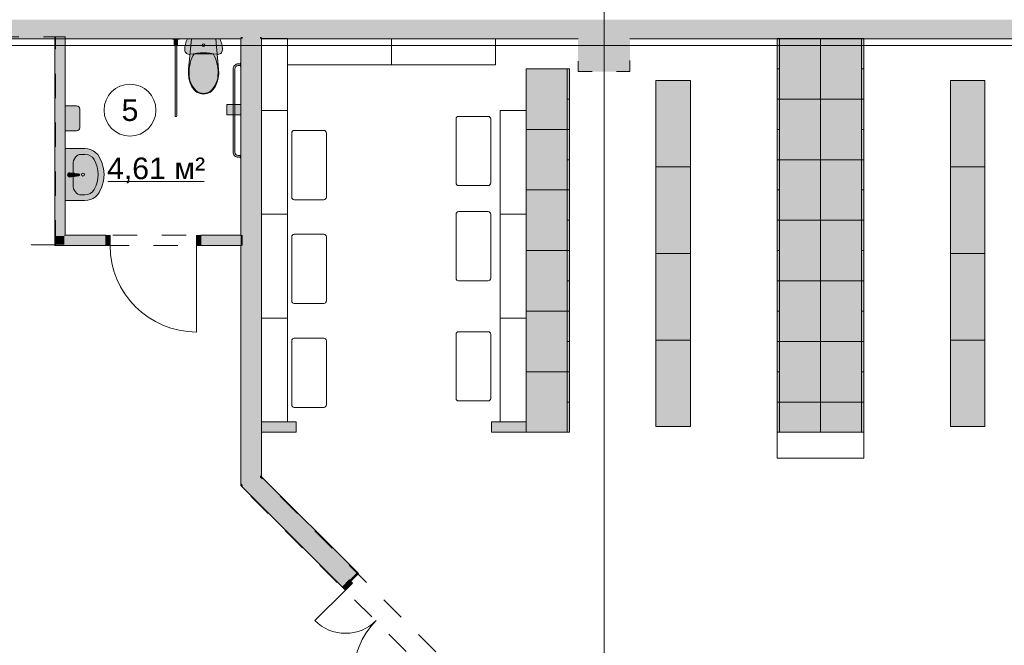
# Model space of a CAD drawing. Header units: millimetres. Extents: x -14761 to 157739, y -22400 to 107990.
# Tile 67 of 190: x 65251 to 76623, y 29070 to 36300. Entities that reach past the tile are written whole.
import ezdxf

# ---------------------------------------------------------------- set-up
doc = ezdxf.new("R2010")
doc.units = ezdxf.units.MM
doc.header["$MEASUREMENT"] = 0
doc.linetypes.add('Штриховая', pattern=[564.444447, 282.222223, -282.222223])
for name, color, linetype in [('Интерьер - Мебель', 7, 'Continuous'), ('Интерьер - Сантехника', 7, 'Continuous'), ('Конструктив - Колонны', 7, 'Continuous'), ('Конструктив - Стены Блок 100 нов', 7, 'Continuous'), ('Конструктив - Стены Блок 200 нов', 7, 'Continuous'), ('Элемент Модели - Зона', 7, 'Continuous'), ('Элемент Модели - Оси', 7, 'Continuous')]:
    doc.layers.add(name, color=color, linetype=linetype)
doc.styles.add('СГЕНЕРИР_СТИЛЬ_1', font='txt')

msp = doc.modelspace()

# ---------------------------------------------------------------- hatches: boundary and pattern name
at = {"layer": 'Интерьер - Мебель', "linetype": 'Continuous', "lineweight": 0, "true_color": 0xffffff}
for points in [[(74000, 36082), (74000, 35382), (74500, 35382), (74500, 36082)], [(75000, 36082), (74500, 36082), (74500, 35382), (75000, 35382)], [(71600, 35732), (71100, 35732), (71100, 35032), (71600, 35032)], [(73000, 35598), (72600, 35598), (72600, 34598), (73000, 34598)], [(76400, 35598), (76000, 35598), (76000, 34598), (76400, 34598)], [(74000, 35382), (74000, 34682), (74500, 34682), (74500, 35382)], [(75000, 35382), (74500, 35382), (74500, 34682), (75000, 34682)], [(71600, 35032), (71100, 35032), (71100, 34332), (71600, 34332)], [(73000, 34598), (72600, 34598), (72600, 33598), (73000, 33598)], [(74000, 34682), (74000, 33982), (74500, 33982), (74500, 34682)], [(75000, 34682), (74500, 34682), (74500, 33982), (75000, 33982)], [(76400, 34598), (76000, 34598), (76000, 33598), (76400, 33598)], [(71600, 34332), (71100, 34332), (71100, 33632), (71600, 33632)], [(74000, 33982), (74000, 33282), (74500, 33282), (74500, 33982)], [(75000, 33982), (74500, 33982), (74500, 33282), (75000, 33282)], [(71600, 33632), (71100, 33632), (71100, 32932), (71600, 32932)], [(73000, 33598), (72600, 33598), (72600, 32598), (73000, 32598)], [(76400, 33598), (76000, 33598), (76000, 32598), (76400, 32598)], [(74000, 33282), (74000, 32582), (74500, 32582), (74500, 33282)], [(75000, 33282), (74500, 33282), (74500, 32582), (75000, 32582)], [(71600, 32932), (71100, 32932), (71100, 32232), (71600, 32232)], [(73000, 32598), (72600, 32598), (72600, 31598), (73000, 31598)], [(74000, 32582), (74000, 31882), (74500, 31882), (74500, 32582)], [(75000, 32582), (74500, 32582), (74500, 31882), (75000, 31882)], [(76400, 32598), (76000, 32598), (76000, 31598), (76400, 31598)], [(71600, 32232), (71100, 32232), (71100, 31532), (71600, 31532)], [(74000, 31532), (74500, 31532), (74500, 31882), (74000, 31882)], [(75000, 31532), (75000, 31882), (74500, 31882), (74500, 31532)], [(68445, 31532), (68445, 31652), (68045, 31652), (68045, 31532)], [(71100, 31532), (71100, 31652), (70700, 31652), (70700, 31532)]]:
    msp.add_hatch(color=7, dxfattribs=at).paths.add_polyline_path(points)
at = {"layer": 'Интерьер - Сантехника', "linetype": 'Continuous', "lineweight": 0, "true_color": 0xffffff}
for points in [[(67015, 36075), (67095, 36075), (67095, 36080), (67015, 36080)], [(67035, 36075), (67035, 36005), (67075, 36005), (67075, 36075)], [(67045, 36075), (67045, 35190, 1), (67065, 35190), (67065, 36075)], [(67188, 36080), (67181, 36065), (67175, 36049), (67169, 36034), (67165, 36018), (67162, 36001), (67159, 35985), (67158, 35968), (67157, 35952), (67159, 35940), (67162, 35929), (67168, 35919), (67177, 35911), (67186, 35905), (67197, 35901), (67209, 35899), (67220, 35900), (67259, 35907), (67297, 35912), (67336, 35915), (67375, 35916), (67414, 35915), (67452, 35912), (67491, 35907), (67529, 35900), (67541, 35899), (67552, 35901), (67563, 35905), (67573, 35911), (67581, 35919), (67587, 35929), (67591, 35940), (67592, 35952), (67592, 35968), (67590, 35985), (67588, 36001), (67584, 36018), (67580, 36034), (67575, 36049), (67569, 36065), (67562, 36080)], [(67205, 35627), (67218, 35577), (67237, 35530), (67262, 35493), (67295, 35464), (67334, 35446), (67375, 35440), (67416, 35446), (67454, 35464), (67487, 35493), (67513, 35530), (67532, 35577), (67544, 35627), (67550, 35678), (67548, 35730), (67516, 36080), (67234, 36080), (67201, 35730), (67200, 35678)], [(67805, 35800), (67800, 35800), (67800, 35790), (67775, 35790, 0.414214), (67715, 35730), (67715, 34770, 0.414214), (67775, 34710), (67800, 34710), (67800, 34700), (67805, 34700), (67805, 34740), (67800, 34740), (67800, 34730), (67775, 34730, -0.414214), (67735, 34770), (67735, 35730, -0.414214), (67775, 35770), (67800, 35770), (67800, 35760), (67805, 35760)], [(65775, 35015), (65908, 35015, 0.414214), (65945, 35051), (65945, 35268, 0.414214), (65908, 35305), (65775, 35305)], [(67642, 35200), (67805, 35200), (67805, 35320), (67642, 35320)], [(65775, 34810), (65775, 34210), (66004, 34210), (66038, 34213), (66070, 34221), (66101, 34235), (66128, 34254), (66152, 34278), (66170, 34304), (66200, 34370), (66219, 34439), (66225, 34510), (66219, 34581), (66200, 34650), (66170, 34715), (66152, 34742), (66128, 34765), (66101, 34784), (66070, 34798), (66038, 34807), (66004, 34810)]]:
    msp.add_hatch(color=7, dxfattribs=at).paths.add_polyline_path(points)
at = {"layer": 'Интерьер - Сантехника', "linetype": 'Continuous', "lineweight": 0, "true_color": 0xe5e5e5}
msp.add_hatch(color=254, dxfattribs=at).paths.add_polyline_path([(65830, 34482), (65872, 34486, 0.12102), (65882, 34489), (65934, 34496, 0.882566), (65934, 34518), (65882, 34524, 0.12102), (65872, 34528), (65830, 34532, 1)])
at = {"layer": 'Конструктив - Колонны', "linetype": 'Continuous', "lineweight": 0, "true_color": 0x000000}
for points in [[(71700, 36300), (71700, 36100), (72300, 36100), (72300, 36300)], [(72300, 36100), (71700, 36100), (71700, 36082), (71700, 36080), (72300, 36080)], [(71700, 36077), (71700, 35700), (72300, 35700), (72300, 36080), (71700, 36080)]]:
    msp.add_hatch(color=18, dxfattribs=at).paths.add_polyline_path(points)
at = {"layer": 'Конструктив - Стены Блок 100 нов', "linetype": 'Continuous', "lineweight": 0, "true_color": 0x000000}
for points in [[(65655, 36100), (65655, 33700), (65665, 33700), (65665, 36100)], [(65665, 36100), (65665, 33800), (65765, 33800), (65765, 36100)], [(65775, 33810), (65775, 36100), (65765, 36100), (65765, 33810)], [(65765, 33800), (65665, 33700), (65765, 33700)], [(65765, 33800), (65665, 33800), (65665, 33700)], [(65775, 33810), (65765, 33800), (65775, 33800)], [(65775, 33810), (65765, 33810), (65765, 33800)], [(65765, 33700), (66245, 33700), (66245, 33800), (65765, 33800)], [(65775, 33810), (65775, 33800), (66245, 33800), (66245, 33810)], [(67345, 33810), (67345, 33800), (67805, 33800), (67805, 33810)], [(67345, 33700), (67805, 33700), (67805, 33800), (67345, 33800)], [(67825, 33700), (67825, 33800), (67805, 33800), (67805, 33700)], [(65655, 33690), (65665, 33690), (65665, 33700)], [(65665, 33700), (65655, 33700), (65655, 33690)], [(66245, 33700), (65665, 33700), (65665, 33690), (66245, 33690)], [(67805, 33700), (67345, 33700), (67345, 33690), (67805, 33690)]]:
    msp.add_hatch(color=18, dxfattribs=at).paths.add_polyline_path(points)
at = {"layer": 'Конструктив - Стены Блок 100 нов', "linetype": 'Continuous', "lineweight": 0, "true_color": 0x7f7f7f}
for points in [[(66245, 33805), (66245, 33690), (66295, 33690), (66295, 33805)], [(67345, 33690), (67345, 33805), (67295, 33805), (67295, 33690)]]:
    msp.add_hatch(color=8, dxfattribs=at).paths.add_polyline_path(points)
at = {"layer": 'Конструктив - Стены Блок 200 нов', "linetype": 'Continuous', "lineweight": 0, "true_color": 0x000000}
for points in [[(63300, 36300), (63300, 36100), (67825, 36100), (67825, 36300)], [(67825, 36100), (68025, 36100), (68025, 36300), (67825, 36300)], [(68025, 36100), (70000, 36100), (70000, 36300), (68025, 36300)], [(70000, 36100), (70200, 36100), (70200, 36300), (70000, 36300)], [(70200, 36300), (70200, 36100), (71700, 36100), (71700, 36300)], [(72300, 36300), (72300, 36100), (72400, 36100), (72400, 36300)], [(72400, 36100), (72600, 36100), (72600, 36300), (72400, 36300)], [(72600, 36100), (74800, 36100), (74800, 36300), (72600, 36300)], [(74800, 36100), (75000, 36100), (75000, 36300), (74800, 36300)], [(75000, 36100), (77200, 36100), (77200, 36300), (75000, 36300)], [(63300, 36080), (67805, 36080), (67805, 36100), (63300, 36100)], [(67805, 36080), (67825, 36080), (67825, 36100), (67805, 36100)], [(67825, 33810), (67825, 36080), (67805, 36080), (67805, 33810)], [(67825, 36080), (68025, 36080), (68025, 36100), (67825, 36100)], [(68025, 33800), (68025, 36080), (67825, 36080), (67825, 33800)], [(68025, 36080), (68045, 36080), (68045, 36100), (68025, 36100)], [(68045, 31018), (68045, 36080), (68025, 36080), (68025, 31038)], [(68045, 36080), (71700, 36080), (71700, 36100), (68045, 36100)], [(72300, 36080), (80700, 36080), (80700, 36100), (72300, 36100)], [(67825, 33800), (67825, 33810), (67805, 33810), (67805, 33800)], [(68025, 33700), (68025, 33800), (67825, 33800), (67825, 33700)], [(67825, 33690), (67825, 33700), (67805, 33700), (67805, 33690)], [(67805, 33685), (67805, 30947), (67825, 30927), (67825, 33685)], [(68025, 31010), (68025, 33700), (67825, 33700), (67825, 31210)], [(67825, 31210), (67825, 30927), (68025, 31010)], [(67825, 30927), (67805, 30947), (67805, 30919)], [(68025, 31010), (67825, 30927), (68025, 30727)], [(68025, 31038), (68025, 31010), (68045, 31018)], [(68045, 31018), (68025, 31010), (68045, 30990)], [(68025, 30727), (68993, 29759), (69060, 29826), (69134, 29900), (68025, 31010)], [(68045, 31018), (68045, 30990), (69134, 29900), (69148, 29914)], [(67805, 30919), (67825, 30899), (67825, 30927)], [(68993, 29759), (67825, 30927), (67825, 30899), (68979, 29744)], [(69148, 29914), (69134, 29900), (69060, 29826), (69074, 29812), (69163, 29900)]]:
    msp.add_hatch(color=18, dxfattribs=at).paths.add_polyline_path(points)
at = {"layer": 'Конструктив - Стены Блок 200 нов', "linetype": 'Continuous', "lineweight": 0, "true_color": 0x7f7f7f}
msp.add_hatch(color=8, dxfattribs=at).paths.add_polyline_path([(69060, 29826), (68979, 29744), (69014, 29709), (69095, 29790)])

# ---------------------------------------------------------------- linework, layer by layer
at = {"layer": 'Интерьер - Мебель', "color": 7, "linetype": 'Continuous', "lineweight": 15}
for p, q in [((68345, 36082), (68045, 36082)), ((68045, 36082), (68045, 35252)), ((68345, 35252), (68345, 36082)), ((69545, 36080), (68345, 36080)), ((68345, 36080), (68345, 35780)), ((69545, 35780), (69545, 36080)), ((70745, 36080), (69545, 36080)), ((69545, 36080), (69545, 35780)), ((70745, 35780), (70745, 36080)), ((74000, 36082), (74025, 36082)), ((74025, 36082), (74025, 35382)), ((74975, 36082), (74975, 35382)), ((75000, 36082), (74975, 36082)), ((68345, 35780), (69545, 35780)), ((69545, 35780), (70745, 35780)), ((71575, 35732), (71575, 35032)), ((71600, 35732), (71575, 35732)), ((74000, 35732), (74025, 35732)), ((75000, 35732), (74975, 35732)), ((71600, 35382), (71575, 35382)), ((74000, 35382), (74025, 35382)), ((74025, 35382), (74025, 34682)), ((74975, 35382), (74975, 34682)), ((75000, 35382), (74975, 35382)), ((68345, 35252), (68045, 35252)), ((68045, 35252), (68045, 34052)), ((68045, 35252), (68345, 35252)), ((68345, 34052), (68345, 35252)), ((70291, 34413), (70291, 35153)), ((70321, 35183), (70661, 35183)), ((70691, 35153), (70691, 34413)), ((71100, 35252), (70800, 35252)), ((70800, 35252), (70800, 34052)), ((71100, 34052), (71100, 35252)), ((71575, 35032), (71575, 34332)), ((71600, 35032), (71575, 35032)), ((74000, 35032), (74025, 35032)), ((75000, 35032), (74975, 35032)), ((68393, 34250), (68393, 34990)), ((68423, 35020), (68763, 35020)), ((68793, 34990), (68793, 34250)), ((71600, 34682), (71575, 34682)), ((74000, 34682), (74025, 34682)), ((74025, 34682), (74025, 33982)), ((74975, 34682), (74975, 33982)), ((75000, 34682), (74975, 34682)), ((70661, 34383), (70321, 34383)), ((71575, 34332), (71575, 33632)), ((71600, 34332), (71575, 34332)), ((74000, 34332), (74025, 34332)), ((75000, 34332), (74975, 34332)), ((68763, 34220), (68423, 34220)), ((68345, 34052), (68045, 34052)), ((68045, 34052), (68045, 32852)), ((68045, 34052), (68345, 34052)), ((68345, 32852), (68345, 34052)), ((70291, 33312), (70291, 34052)), ((70321, 34082), (70661, 34082)), ((70691, 34052), (70691, 33312)), ((71100, 34052), (70800, 34052)), ((70800, 34052), (70800, 32852)), ((70800, 34052), (71100, 34052)), ((71100, 32852), (71100, 34052)), ((71600, 33982), (71575, 33982)), ((74000, 33982), (74025, 33982)), ((74025, 33982), (74025, 33282)), ((74975, 33982), (74975, 33282)), ((75000, 33982), (74975, 33982)), ((68393, 33050), (68393, 33790)), ((68423, 33820), (68763, 33820)), ((68793, 33790), (68793, 33050)), ((71575, 33632), (71575, 32932)), ((71600, 33632), (71575, 33632)), ((74000, 33632), (74025, 33632)), ((75000, 33632), (74975, 33632)), ((70661, 33282), (70321, 33282)), ((71600, 33282), (71575, 33282)), ((74000, 33282), (74025, 33282)), ((74025, 33282), (74025, 32582)), ((74975, 33282), (74975, 32582)), ((75000, 33282), (74975, 33282)), ((68763, 33020), (68423, 33020)), ((71575, 32932), (71575, 32232)), ((71600, 32932), (71575, 32932)), ((74000, 32932), (74025, 32932)), ((75000, 32932), (74975, 32932)), ((68345, 32852), (68045, 32852)), ((68045, 32852), (68045, 31652)), ((68045, 32852), (68345, 32852)), ((68345, 31652), (68345, 32852)), ((71100, 32852), (70800, 32852)), ((70800, 32852), (70800, 31652)), ((70800, 32852), (71100, 32852)), ((71100, 31652), (71100, 32852)), ((70291, 31924), (70291, 32664)), ((70321, 32694), (70661, 32694)), ((70691, 32664), (70691, 31924)), ((68393, 31850), (68393, 32590)), ((68423, 32620), (68763, 32620)), ((68793, 32590), (68793, 31850)), ((71600, 32582), (71575, 32582)), ((74000, 32582), (74025, 32582)), ((74025, 32582), (74025, 31882)), ((74975, 32582), (74975, 31882)), ((75000, 32582), (74975, 32582)), ((71575, 32232), (71575, 31532)), ((71600, 32232), (71575, 32232)), ((74000, 32232), (74025, 32232)), ((75000, 32232), (74975, 32232)), ((70661, 31894), (70321, 31894)), ((71600, 31882), (71575, 31882)), ((74025, 31532), (74025, 31882)), ((74975, 31532), (74975, 31882)), ((68763, 31820), (68423, 31820)), ((68045, 31652), (68345, 31652)), ((70800, 31652), (71100, 31652)), ((74000, 31532), (74025, 31532)), ((75000, 31532), (74000, 31532)), ((74000, 31532), (74000, 31232)), ((75000, 31532), (74975, 31532)), ((75000, 31232), (75000, 31532)), ((74000, 31232), (75000, 31232))]:
    msp.add_line(p, q, dxfattribs=at)
at = {"layer": 'Интерьер - Мебель', "color": 7, "linetype": 'Continuous', "lineweight": 15, "flags": 128}
for points in [[(74000, 36082), (74000, 35382), (74500, 35382), (74500, 36082)], [(75000, 36082), (75000, 35382), (74500, 35382), (74500, 36082)], [(71600, 35732), (71600, 35032), (71100, 35032), (71100, 35732)], [(73000, 35598), (73000, 34598), (72600, 34598), (72600, 35598)], [(76400, 35598), (76400, 34598), (76000, 34598), (76000, 35598)], [(74000, 35382), (74000, 34682), (74500, 34682), (74500, 35382)], [(75000, 35382), (75000, 34682), (74500, 34682), (74500, 35382)], [(71600, 35032), (71600, 34332), (71100, 34332), (71100, 35032)], [(73000, 34598), (73000, 33598), (72600, 33598), (72600, 34598)], [(74000, 34682), (74000, 33982), (74500, 33982), (74500, 34682)], [(75000, 34682), (75000, 33982), (74500, 33982), (74500, 34682)], [(76400, 34598), (76400, 33598), (76000, 33598), (76000, 34598)], [(71600, 34332), (71600, 33632), (71100, 33632), (71100, 34332)], [(74000, 33982), (74000, 33282), (74500, 33282), (74500, 33982)], [(75000, 33982), (75000, 33282), (74500, 33282), (74500, 33982)], [(71600, 33632), (71600, 32932), (71100, 32932), (71100, 33632)], [(73000, 33598), (73000, 32598), (72600, 32598), (72600, 33598)], [(76400, 33598), (76400, 32598), (76000, 32598), (76000, 33598)], [(74000, 33282), (74000, 32582), (74500, 32582), (74500, 33282)], [(75000, 33282), (75000, 32582), (74500, 32582), (74500, 33282)], [(71600, 32932), (71600, 32232), (71100, 32232), (71100, 32932)], [(73000, 32598), (73000, 31598), (72600, 31598), (72600, 32598)], [(74000, 32582), (74000, 31882), (74500, 31882), (74500, 32582)], [(75000, 32582), (75000, 31882), (74500, 31882), (74500, 32582)], [(76400, 32598), (76400, 31598), (76000, 31598), (76000, 32598)], [(71600, 32232), (71600, 31532), (71100, 31532), (71100, 32232)], [(74000, 31532), (74000, 31882), (74500, 31882), (74500, 31532)], [(75000, 31532), (75000, 31882), (74500, 31882), (74500, 31532)], [(68445, 31532), (68045, 31532), (68045, 31652), (68445, 31652)], [(71100, 31532), (70700, 31532), (70700, 31652), (71100, 31652)]]:
    msp.add_lwpolyline(points, close=True, dxfattribs=at)
at = {"layer": 'Интерьер - Мебель', "color": 7, "linetype": 'Continuous', "lineweight": 15}
for centre, start, end in [((70321, 35153), 90, 180), ((70661, 35153), 0, 90), ((68423, 34990), 90, 180), ((68763, 34990), 0, 90), ((70321, 34413), 180, 270), ((70661, 34413), 270, 0), ((68423, 34250), 180, 270), ((68763, 34250), 270, 0), ((70321, 34052), 90, 180), ((70661, 34052), 0, 90), ((68423, 33790), 90, 180), ((68763, 33790), 0, 90), ((70321, 33312), 180, 270), ((70661, 33312), 270, 0), ((68423, 33050), 180, 270), ((68763, 33050), 270, 0), ((70321, 32664), 90, 180), ((70661, 32664), 0, 90), ((68423, 32590), 90, 180), ((68763, 32590), 0, 90), ((68423, 31850), 180, 270), ((68763, 31850), 270, 0), ((70321, 31924), 180, 270), ((70661, 31924), 270, 0)]:
    msp.add_arc(centre, 30, start, end, dxfattribs=at)
at = {"layer": 'Интерьер - Сантехника', "color": 7, "linetype": 'Continuous', "lineweight": 15}
for p, q in [((67375, 35907), (67266, 35907)), ((67484, 35907), (67375, 35907)), ((67800, 35790), (67800, 35770)), ((65958, 34744), (66004, 34744)), ((67800, 34730), (67800, 34710)), ((65867, 34391), (65867, 34628)), ((65855, 34520), (65870, 34520)), ((65855, 34493), (65855, 34520)), ((65870, 34493), (65855, 34493)), ((65958, 34275), (66004, 34275))]:
    msp.add_line(p, q, dxfattribs=at)
at = {"layer": 'Интерьер - Сантехника', "color": 7, "linetype": 'Continuous', "lineweight": 15, "flags": 128}
for points in [[(67015, 36075), (67095, 36075), (67095, 36080), (67015, 36080)], [(67035, 36075), (67035, 36005), (67075, 36005), (67075, 36075)], [(67188, 36080), (67181, 36065), (67175, 36049), (67169, 36034), (67165, 36018), (67162, 36001), (67159, 35985), (67158, 35968), (67157, 35952), (67159, 35940), (67162, 35929), (67168, 35919), (67177, 35911), (67186, 35905), (67197, 35901), (67209, 35899), (67220, 35900), (67259, 35907), (67297, 35912), (67336, 35915), (67375, 35916), (67414, 35915), (67452, 35912), (67491, 35907), (67529, 35900), (67541, 35899), (67552, 35901), (67563, 35905), (67573, 35911), (67581, 35919), (67587, 35929), (67591, 35940), (67592, 35952), (67592, 35968), (67590, 35985), (67588, 36001), (67584, 36018), (67580, 36034), (67575, 36049), (67569, 36065), (67562, 36080)], [(67205, 35627), (67218, 35577), (67237, 35530), (67262, 35493), (67295, 35464), (67334, 35446), (67375, 35440), (67416, 35446), (67454, 35464), (67487, 35493), (67513, 35530), (67532, 35577), (67544, 35627), (67550, 35678), (67548, 35730), (67516, 36080), (67234, 36080), (67201, 35730), (67200, 35678)], [(67642, 35200), (67805, 35200), (67805, 35320), (67642, 35320)], [(65775, 34810), (66004, 34810), (66038, 34807), (66070, 34798), (66101, 34784), (66128, 34765), (66152, 34742), (66170, 34715), (66200, 34650), (66219, 34581), (66225, 34510), (66219, 34439), (66200, 34370), (66170, 34304), (66152, 34278), (66128, 34254), (66101, 34235), (66070, 34221), (66038, 34213), (66004, 34210), (65775, 34210)]]:
    msp.add_lwpolyline(points, close=True, dxfattribs=at)
for points in [[(67045, 36075), (67065, 36075), (67065, 35190, -1), (67045, 35190)], [(67805, 35800), (67805, 35760), (67800, 35760), (67800, 35770), (67775, 35770, 0.414214), (67735, 35730), (67735, 34770, 0.414214), (67775, 34730), (67800, 34730), (67800, 34740), (67805, 34740), (67805, 34700), (67800, 34700), (67800, 34710), (67775, 34710, -0.414214), (67715, 34770), (67715, 35730, -0.414214), (67775, 35790), (67800, 35790), (67800, 35800)], [(65775, 35015), (65908, 35015, 0.414214), (65945, 35051), (65945, 35268, 0.414214), (65908, 35305), (65775, 35305)], [(65830, 34482), (65872, 34486, 0.12102), (65882, 34489), (65934, 34496, 0.882566), (65934, 34518), (65882, 34524, 0.12102), (65872, 34528), (65830, 34532, 1)]]:
    msp.add_lwpolyline(points, format="xyb", close=True, dxfattribs=at)
at = {"layer": 'Интерьер - Сантехника', "color": 7, "linetype": 'Continuous', "lineweight": 15}
msp.add_circle((65982, 34510), 17.5, dxfattribs=at)
for radius, start, end in [(13.6, 270, 90), (21.1, 302.771, 57.229)]:
    msp.add_arc((65870, 34507), radius, start, end, dxfattribs=at)
msp.add_ellipse((67375, 36005), major_axis=(15, 0), ratio=0.999724, dxfattribs=at)
for centre, major_axis, ratio, start_param, end_param in [((67633, 35692), (0, 426), 0.999377, 1.041392, 1.594412), ((67117, 35692), (0, 426), 0.999377, 4.688771, 5.241791), ((67464, 35668), (0, 257), 0.999377, 1.515065, 2.415654), ((67285, 35668), (0, 257), 0.999377, 3.867528, 4.768116), ((67376, 35587), (0, 139), 0.999377, 2.509088, 3.135732), ((67374, 35587), (0, 139), 0.999377, 3.147454, 3.774097), ((65958, 34628), (0, 116), 0.783646, 0, 1.570796), ((66004, 34629), (121, 0), 0.956522, 0.496975, 1.570796), ((65775, 34510), (382, 0), 0.956522, 5.78621, 6.78016), ((65958, 34391), (0, 116), 0.783646, 1.570796, 3.141593), ((66004, 34391), (121, 0), 0.956522, 4.712389, 5.78621)]:
    msp.add_ellipse(centre, major_axis=major_axis, ratio=ratio, start_param=start_param, end_param=end_param, dxfattribs=at)
at = {"layer": 'Конструктив - Колонны', "color": 7, "linetype": 'Continuous', "lineweight": 15}
for p, q in [((72000, 36080), (72000, 36380)), ((71920, 36000), (71620, 36000)), ((72080, 36000), (72380, 36000)), ((72000, 35920), (72000, 35620))]:
    msp.add_line(p, q, dxfattribs=at)
msp.add_point((72000, 36000), dxfattribs=at)
at = {"layer": 'Конструктив - Стены Блок 100 нов', "color": 7, "linetype": 'Continuous', "lineweight": 15}
for p, q in [((66245, 33805), (66245, 33810)), ((66245, 33805), (66245, 33810)), ((66245, 33800), (66245, 33805)), ((66245, 33805), (66295, 33805)), ((66245, 33690), (66245, 33805)), ((66245, 33800), (66245, 33805)), ((66245, 33800), (66245, 33805)), ((66245, 33700), (66245, 33800)), ((66245, 33700), (66245, 33800)), ((66245, 33700), (66245, 33800)), ((66295, 33805), (66295, 33690)), ((67295, 33690), (67295, 33805)), ((67295, 33805), (67345, 33805)), ((67345, 33805), (67345, 33810)), ((67345, 33805), (67345, 33810)), ((67345, 33800), (67345, 33805)), ((67345, 33805), (67345, 33690)), ((67345, 33800), (67345, 33805)), ((67345, 33800), (67345, 33805)), ((67345, 33700), (67345, 33800)), ((67345, 33700), (67345, 33800)), ((67345, 33700), (67345, 33800)), ((66245, 33690), (66245, 33700)), ((66245, 33690), (66245, 33700)), ((66245, 33690), (66245, 33700)), ((66295, 33690), (66245, 33690)), ((67345, 33690), (67295, 33690)), ((67295, 33690), (67295, 32690)), ((67345, 33690), (67345, 33700)), ((67345, 33690), (67345, 33700)), ((67345, 33690), (67345, 33700))]:
    msp.add_line(p, q, dxfattribs=at)
at = {"layer": 'Конструктив - Стены Блок 100 нов', "color": 7, "linetype": 'Continuous', "lineweight": 15, "flags": 128}
for points in [[(65655, 36100), (65655, 33690)], [(65665, 36100), (65655, 36100)], [(65765, 36100), (65665, 36100)], [(65775, 36100), (65765, 36100)], [(65775, 33810), (65775, 36100)], [(66245, 33810), (65775, 33810)], [(67805, 33810), (67345, 33810)], [(65655, 33690), (65665, 33690)], [(65665, 33690), (66245, 33690)], [(67345, 33690), (67805, 33690)]]:
    msp.add_lwpolyline(points, dxfattribs=at)
at = {"layer": 'Конструктив - Стены Блок 100 нов', "color": 7, "linetype": 'Continuous', "lineweight": 15}
msp.add_arc((67295, 33690), 1000, 180, 270, dxfattribs=at)
at = {"layer": 'Конструктив - Стены Блок 200 нов', "color": 7, "linetype": 'Continuous', "lineweight": 15}
for p, q in [((69148, 29914), (69163, 29900)), ((69148, 29914), (69163, 29900)), ((68979, 29744), (69060, 29826)), ((69060, 29826), (68993, 29759)), ((69060, 29826), (68993, 29759)), ((69060, 29826), (68993, 29759)), ((69060, 29826), (69095, 29790)), ((69074, 29812), (69163, 29900)), ((69074, 29812), (69163, 29900)), ((69014, 29709), (68660, 29356)), ((68993, 29759), (68979, 29744)), ((68993, 29759), (68979, 29744)), ((68993, 29759), (68979, 29744)), ((69014, 29709), (68979, 29744)), ((69095, 29790), (69014, 29709))]:
    msp.add_line(p, q, dxfattribs=at)
at = {"layer": 'Конструктив - Стены Блок 200 нов', "color": 7, "linetype": 'Continuous', "lineweight": 15, "flags": 128}
for points in [[(63300, 36080), (67805, 36080)], [(67805, 36080), (67805, 33810)], [(68045, 31018), (68045, 36080)], [(68045, 36080), (71700, 36080)], [(72300, 36080), (80700, 36080)], [(67805, 33685), (67805, 30919)], [(69148, 29914), (68045, 31018)], [(67805, 30919), (67825, 30899)], [(67825, 30899), (68979, 29744)]]:
    msp.add_lwpolyline(points, dxfattribs=at)
at = {"layer": 'Конструктив - Стены Блок 200 нов', "color": 7, "linetype": 'Continuous', "lineweight": 15}
for centre, radius, start, end in [((69014, 29709), 500, 224.9863, 314.9863), ((70004, 28719), 900, 134.9863, 224.9863)]:
    msp.add_arc(centre, radius, start, end, dxfattribs=at)
at = {"layer": 'Элемент Модели - Зона', "color": 7, "linetype": 'Continuous', "lineweight": 15}
msp.add_line((66270, 34430), (67381, 34430), dxfattribs=at)
at = {"layer": 'Элемент Модели - Зона', "color": 7, "linetype": 'Штриховая', "lineweight": 15, "flags": 128}
for points in [[(36150, 27538), (36110, 27538), (36110, 18300), (45300, 18300), (67805, 18300), (67805, 23083), (71686, 26964), (71700, 26950), (71720, 26950), (71720, 26970), (71680, 26970), (71680, 27034), (67805, 30909), (67805, 33690), (65655, 33690), (65655, 36080), (63300, 36080), (63300, 35700), (62700, 35700), (62700, 36080), (54300, 36080), (54300, 35700), (54245, 35700), (54245, 34598), (50682, 31035), (45300, 31035), (45300, 27650), (45300, 27538), (45300, 27050), (44700, 27050), (44700, 27538), (36750, 27538), (36750, 27050), (36150, 27050)], [(65665, 33700), (65665, 36100), (63300, 36100), (63300, 35700), (62700, 35700), (62700, 36100), (61868, 36100), (61868, 34538), (62714, 33700)], [(65775, 36080), (65775, 33810), (67805, 33810), (67805, 36080)], [(71700, 36080), (68045, 36080), (68045, 31008), (71700, 27353), (71700, 27650), (72300, 27650), (72300, 27050), (72320, 27050), (72320, 26970), (90050, 26970), (90050, 26950), (90650, 26950), (90650, 26970), (94380, 26970), (94380, 32050), (99080, 32050), (99080, 35700), (98700, 35700), (98700, 36080), (90650, 36080), (90650, 35700), (90050, 35700), (90050, 36080), (89950, 36080), (89950, 35700), (89350, 35700), (89350, 36080), (81300, 36080), (81300, 35700), (80700, 35700), (80700, 36080), (72300, 36080), (72300, 35700), (71700, 35700)]]:
    msp.add_lwpolyline(points, close=True, dxfattribs=at)
at = {"layer": 'Элемент Модели - Зона', "color": 7, "linetype": 'Continuous', "lineweight": 15, "flags": 128}
msp.add_lwpolyline([(66825, 35255, 1), (66225, 35255, 1)], format="xyb", close=True, dxfattribs=at)
at = {"layer": 'Элемент Модели - Оси', "color": 7, "linetype": 'Continuous', "lineweight": 15}
for p, q in [((72000, 92200), (72000, -1975)), ((-12153, 36000), (155043, 36000))]:
    msp.add_line(p, q, dxfattribs=at)

# ---------------------------------------------------------------- texts
at = {"layer": 'Элемент Модели - Зона', "color": 7, "lineweight": 15, "char_height": 250, "attachment_point": 5, "style": 'СГЕНЕРИР_СТИЛЬ_1'}
for s, insert in [('\\A1;{\\pqc;\\fArial|b0|i0|c204|p38;5}', (66525, 35253)), ('\\A1;{\\pqc;\\fArial|b0|i0|c204|p38;4,61 м²}', (66826, 34559))]:
    msp.add_mtext(s, dxfattribs=dict(at, insert=insert))

doc.saveas('drawing.dxf')
